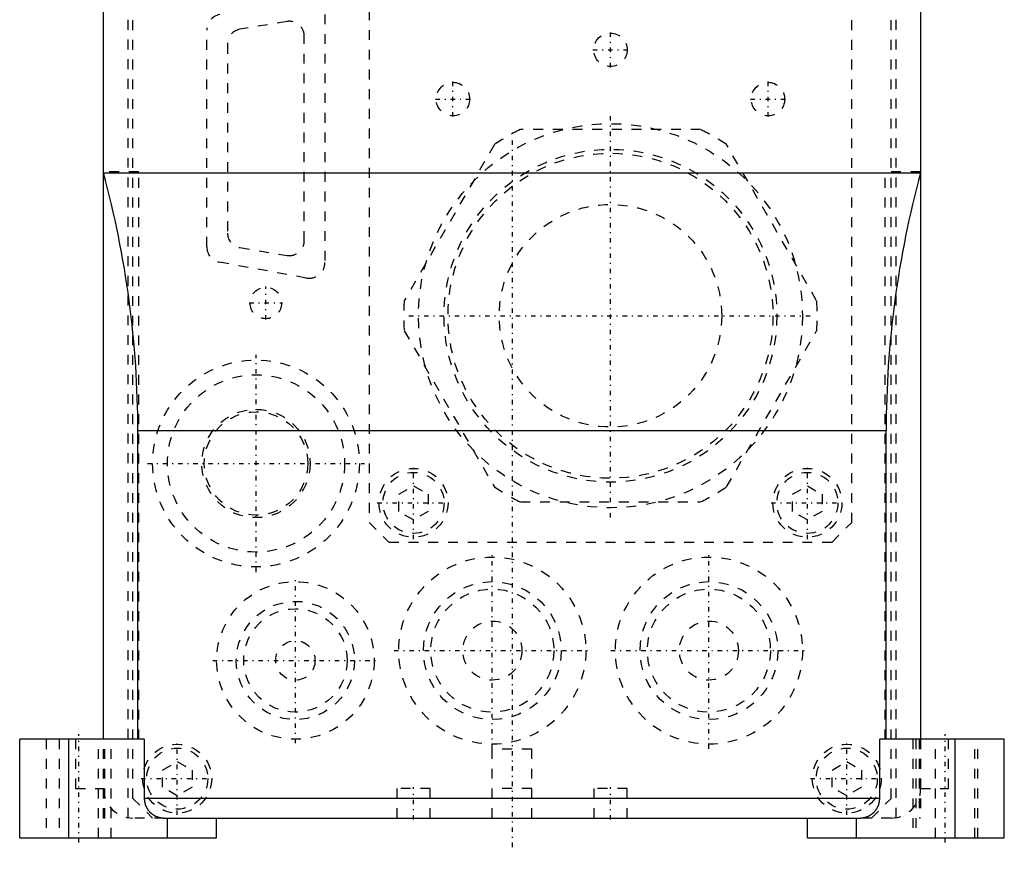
# Model space of a CAD drawing. Extents: x -54 to 54, y -3 to 514.
# Tile 1 of 4: x -50 to 50, y -3 to 81. Entities that reach past the tile are written whole.
import ezdxf

# ---------------------------------------------------------------- set-up
doc = ezdxf.new("R2010")
doc.units = 0
doc.linetypes.add('CENTER', pattern=[1.5, 0.45, -0.5, 0.05, -0.5])
doc.linetypes.add('DASHED', pattern=[2, 1, -1])
for name, color, linetype in [('AM_0', 7, 'CONTINUOUS'), ('AM_3', 7, 'DASHED'), ('AM_7', 7, 'CENTER')]:
    doc.layers.add(name, color=color, linetype=linetype)

msp = doc.modelspace()

# ---------------------------------------------------------------- linework, layer by layer
at = {"layer": 'AM_0', "color": 7, "linetype": 'CONTINUOUS'}
for p, q in [((-41.5, 8), (-41.5, 136)), ((41.5, 136), (41.5, 8)), ((-41.5, 65.52), (41.5, 65.52)), ((-38, 8), (-38, 39.3)), ((38, 39.3), (-38, 39.3)), ((38, 8), (38, 39.3)), ((-37.35, 8), (-50, 8)), ((-50, -2), (-50, 8)), ((-45, -2), (-45, 8)), ((-37.35, 8), (-37.35, 2)), ((37.35, 2), (37.35, 8)), ((50, 8), (37.35, 8)), ((45, -2), (45, 8)), ((50, -2), (50, 8)), ((37.35, 2), (-37.35, 2)), ((-35.31, 0), (35.31, 0)), ((-35, -2), (-35, 0)), ((-30, -2), (-30, 0)), ((30, -2), (30, 0)), ((35, -2), (35, 0)), ((-50, -2), (-30, -2)), ((30, -2), (50, -2))]:
    msp.add_line(p, q, dxfattribs=at)
for points in [[(-37.35, 2, 0), (-37.35, 1.99, 0), (-37.35, 1.96, 0), (-37.35, 1.93, 0), (-37.35, 1.92, 0), (-37.35, 1.9, 0), (-37.35, 1.87, 0), (-37.34, 1.84, 0), (-37.34, 1.81, 0), (-37.34, 1.78, 0), (-37.33, 1.75, 0), (-37.33, 1.74, 0), (-37.33, 1.72, 0), (-37.33, 1.7, 0), (-37.32, 1.67, 0), (-37.32, 1.64, 0), (-37.31, 1.61, 0), (-37.3, 1.58, 0), (-37.3, 1.56, 0), (-37.3, 1.55, 0), (-37.29, 1.52, 0), (-37.28, 1.49, 0), (-37.28, 1.47, 0), (-37.27, 1.46, 0), (-37.27, 1.43, 0), (-37.26, 1.4, 0), (-37.25, 1.39, 0), (-37.25, 1.38, 0), (-37.24, 1.35, 0), (-37.23, 1.32, 0), (-37.22, 1.29, 0), (-37.21, 1.27, 0), (-37.2, 1.24, 0), (-37.19, 1.23, 0), (-37.19, 1.22, 0), (-37.18, 1.19, 0), (-37.16, 1.16, 0), (-37.15, 1.14, 0), (-37.14, 1.11, 0), (-37.13, 1.09, 0), (-37.12, 1.07, 0), (-37.11, 1.06, 0), (-37.1, 1.03, 0), (-37.08, 1.01, 0), (-37.07, 0.98, 0), (-37.05, 0.96, 0), (-37.04, 0.93, 0), (-37.03, 0.92, 0), (-37.02, 0.91, 0), (-37, 0.88, 0), (-36.98, 0.86, 0), (-36.97, 0.83, 0), (-36.95, 0.81, 0), (-36.93, 0.78, 0), (-36.92, 0.77, 0), (-36.91, 0.76, 0), (-36.89, 0.74, 0), (-36.87, 0.72, 0), (-36.86, 0.69, 0), (-36.84, 0.67, 0), (-36.82, 0.65, 0), (-36.81, 0.64, 0), (-36.8, 0.63, 0), (-36.78, 0.61, 0), (-36.76, 0.59, 0), (-36.75, 0.58, 0), (-36.74, 0.57, 0), (-36.72, 0.55, 0), (-36.7, 0.53, 0), (-36.69, 0.52, 0), (-36.67, 0.51, 0), (-36.65, 0.49, 0), (-36.63, 0.47, 0), (-36.61, 0.46, 0), (-36.58, 0.44, 0), (-36.56, 0.42, 0), (-36.55, 0.41, 0), (-36.54, 0.4, 0), (-36.51, 0.38, 0), (-36.49, 0.37, 0), (-36.46, 0.35, 0), (-36.44, 0.33, 0), (-36.41, 0.32, 0), (-36.4, 0.31, 0), (-36.39, 0.3, 0), (-36.36, 0.28, 0), (-36.33, 0.27, 0), (-36.31, 0.25, 0), (-36.28, 0.24, 0), (-36.26, 0.23, 0), (-36.24, 0.22, 0), (-36.23, 0.21, 0), (-36.2, 0.2, 0), (-36.18, 0.19, 0), (-36.15, 0.18, 0), (-36.13, 0.17, 0), (-36.1, 0.16, 0), (-36.09, 0.15, 0), (-36.07, 0.14, 0), (-36.05, 0.13, 0), (-36.02, 0.12, 0), (-35.99, 0.11, 0), (-35.97, 0.11, 0), (-35.94, 0.1, 0), (-35.92, 0.09, 0), (-35.91, 0.09, 0), (-35.88, 0.08, 0), (-35.85, 0.07, 0), (-35.84, 0.07, 0), (-35.82, 0.06, 0), (-35.8, 0.06, 0), (-35.77, 0.05, 0), (-35.75, 0.05, 0), (-35.74, 0.04, 0), (-35.71, 0.04, 0), (-35.68, 0.03, 0), (-35.65, 0.03, 0), (-35.62, 0.02, 0), (-35.59, 0.02, 0), (-35.57, 0.02, 0), (-35.56, 0.01, 0), (-35.53, 0.01, 0), (-35.5, 0.01, 0), (-35.47, 0.01, 0), (-35.44, 0, 0), (-35.41, 0, 0), (-35.4, 0, 0), (-35.38, 0, 0), (-35.35, 0, 0), (-35.33, 0, 0), (-35.31, 0, 0)], [(35.31, 0, 0), (35.33, 0, 0), (35.35, 0, 0), (35.38, 0, 0), (35.4, 0, 0), (35.41, 0, 0), (35.44, 0, 0), (35.47, 0.01, 0), (35.5, 0.01, 0), (35.53, 0.01, 0), (35.56, 0.01, 0), (35.57, 0.02, 0), (35.59, 0.02, 0), (35.62, 0.02, 0), (35.65, 0.03, 0), (35.68, 0.03, 0), (35.71, 0.04, 0), (35.74, 0.04, 0), (35.75, 0.05, 0), (35.77, 0.05, 0), (35.8, 0.06, 0), (35.82, 0.06, 0), (35.84, 0.07, 0), (35.85, 0.07, 0), (35.88, 0.08, 0), (35.91, 0.09, 0), (35.92, 0.09, 0), (35.94, 0.1, 0), (35.97, 0.11, 0), (35.99, 0.11, 0), (36.02, 0.12, 0), (36.05, 0.13, 0), (36.07, 0.14, 0), (36.09, 0.15, 0), (36.1, 0.16, 0), (36.13, 0.17, 0), (36.15, 0.18, 0), (36.18, 0.19, 0), (36.2, 0.2, 0), (36.23, 0.21, 0), (36.24, 0.22, 0), (36.26, 0.23, 0), (36.28, 0.24, 0), (36.31, 0.25, 0), (36.33, 0.27, 0), (36.36, 0.28, 0), (36.39, 0.3, 0), (36.4, 0.31, 0), (36.41, 0.32, 0), (36.44, 0.33, 0), (36.46, 0.35, 0), (36.49, 0.37, 0), (36.51, 0.38, 0), (36.54, 0.4, 0), (36.55, 0.41, 0), (36.56, 0.42, 0), (36.58, 0.44, 0), (36.61, 0.46, 0), (36.63, 0.47, 0), (36.65, 0.49, 0), (36.67, 0.51, 0), (36.69, 0.52, 0), (36.7, 0.53, 0), (36.72, 0.55, 0), (36.74, 0.57, 0), (36.75, 0.58, 0), (36.76, 0.59, 0), (36.78, 0.61, 0), (36.8, 0.63, 0), (36.81, 0.64, 0), (36.82, 0.65, 0), (36.84, 0.67, 0), (36.86, 0.69, 0), (36.87, 0.72, 0), (36.89, 0.74, 0), (36.91, 0.76, 0), (36.92, 0.77, 0), (36.93, 0.78, 0), (36.95, 0.81, 0), (36.97, 0.83, 0), (36.98, 0.86, 0), (37, 0.88, 0), (37.02, 0.91, 0), (37.03, 0.92, 0), (37.04, 0.93, 0), (37.05, 0.96, 0), (37.07, 0.98, 0), (37.08, 1.01, 0), (37.1, 1.03, 0), (37.11, 1.06, 0), (37.12, 1.07, 0), (37.13, 1.09, 0), (37.14, 1.11, 0), (37.15, 1.14, 0), (37.16, 1.16, 0), (37.18, 1.19, 0), (37.19, 1.22, 0), (37.19, 1.23, 0), (37.2, 1.24, 0), (37.21, 1.27, 0), (37.22, 1.29, 0), (37.23, 1.32, 0), (37.24, 1.35, 0), (37.25, 1.38, 0), (37.25, 1.39, 0), (37.26, 1.4, 0), (37.27, 1.43, 0), (37.27, 1.46, 0), (37.28, 1.47, 0), (37.28, 1.49, 0), (37.29, 1.52, 0), (37.3, 1.55, 0), (37.3, 1.56, 0), (37.3, 1.58, 0), (37.31, 1.61, 0), (37.32, 1.64, 0), (37.32, 1.67, 0), (37.33, 1.7, 0), (37.33, 1.72, 0), (37.33, 1.74, 0), (37.33, 1.75, 0), (37.34, 1.78, 0), (37.34, 1.81, 0), (37.34, 1.84, 0), (37.35, 1.87, 0), (37.35, 1.9, 0), (37.35, 1.92, 0), (37.35, 1.93, 0), (37.35, 1.96, 0), (37.35, 1.99, 0), (37.35, 2, 0)]]:
    msp.add_polyline3d(points, dxfattribs=at)
for centre, start, end in [((-138, 39.3), 0, 15.2036), ((138, 39.3), 164.7964, 180)]:
    msp.add_arc(centre, 100, start, end, dxfattribs=at)
at = {"layer": 'AM_3', "color": 6, "linetype": 'DASHED'}
for p, q in [((-39, 0.04), (-39, 136)), ((39, 0.04), (39, 136)), ((-38.5, 2), (-38.5, 134)), ((38.5, 2), (38.5, 134)), ((-14.5, 126), (-14.5, 30)), ((34.5, 30), (34.5, 126)), ((-19, 81.6), (-19, 56.4)), ((-31, 58), (-31, 80)), ((-22.85, 80.88), (-27.65, 80.08)), ((-21.1, 58.6), (-21.1, 79.4)), ((-28.9, 78.6), (-28.9, 59.4)), ((19.15, 69.9), (0.85, 69.9)), ((-1.79, 68.38), (-10.94, 52.52)), ((30.94, 52.52), (21.79, 68.38)), ((-37.9, 65.62), (-41.5, 65.62)), ((-37.9, 8), (-37.9, 65.62)), ((41.5, 65.62), (37.9, 65.62)), ((37.9, 8), (37.9, 65.62)), ((-27.65, 57.92), (-22.85, 57.12)), ((-20.89, 54.83), (-29.69, 56.43)), ((-10.94, 49.48), (-1.79, 33.62)), ((21.79, 33.62), (30.94, 49.48)), ((-11.5, 32.87), (-10, 33.73)), ((-10, 33.73), (-8.5, 32.87)), ((28.5, 32.87), (30, 33.73)), ((30, 33.73), (31.5, 32.87)), ((-11.5, 31.13), (-11.5, 32.87)), ((-8.5, 32.87), (-8.5, 31.13)), ((0.85, 32.1), (19.15, 32.1)), ((28.5, 31.13), (28.5, 32.87)), ((31.5, 32.87), (31.5, 31.13)), ((-10, 30.27), (-11.5, 31.13)), ((-8.5, 31.13), (-10, 30.27)), ((30, 30.27), (28.5, 31.13)), ((31.5, 31.13), (30, 30.27)), ((-14.5, 30), (-12.5, 28)), ((32.5, 28), (34.5, 30)), ((-12.5, 28), (32.5, 28)), ((-47.3, 8), (-47.3, -2)), ((-46, 8), (-46, -2)), ((-44.32, 8), (-44.32, 3)), ((-42, -2), (-42, 8)), ((-41.5, 0), (-41.5, 8)), ((-41.35, 0), (-41.35, 8)), ((-40.7, -2), (-40.7, 8)), ((40.7, 8), (40.7, -2)), ((41, 8), (41, -2)), ((41.34, 8), (41.34, 0)), ((41.5, 8), (41.5, 0)), ((43, -2), (43, 8)), ((44.32, 3), (44.32, 8)), ((47, -2), (47, 8)), ((47.3, -2), (47.3, 8)), ((-2, 0), (-2, 7)), ((2, 7), (-2, 7)), ((2, 0), (2, 7)), ((-35.5, 4.87), (-34, 5.73)), ((-34, 5.73), (-32.5, 4.87)), ((32.5, 4.87), (34, 5.73)), ((34, 5.73), (35.5, 4.87)), ((-35.5, 3.13), (-35.5, 4.87)), ((-32.5, 4.87), (-32.5, 3.13)), ((32.5, 3.13), (32.5, 4.87)), ((35.5, 4.87), (35.5, 3.13)), ((-44.32, 3), (-41.5, 3)), ((-34, 2.27), (-35.5, 3.13)), ((-32.5, 3.13), (-34, 2.27)), ((-11.7, 3), (-11.7, 0)), ((-8.3, 3), (-11.7, 3)), ((-8.3, 0), (-8.3, 3)), ((2, 3), (-2, 3)), ((8.3, 3), (8.3, 0)), ((11.7, 3), (8.3, 3)), ((11.7, 0), (11.7, 3)), ((34, 2.27), (32.5, 3.13)), ((35.5, 3.13), (34, 2.27)), ((41.5, 3), (44.32, 3)), ((-38.5, 2), (-36.5, 0)), ((36.5, 0), (38.5, 2)), ((-41.35, 0), (-41.5, 0)), ((-35.31, 0), (-38.5, 0)), ((38.5, 0), (35.31, 0)), ((41.5, 0), (41.34, 0))]:
    msp.add_line(p, q, dxfattribs=at)
for centre, radius in [((10, 78), 1.7), ((-6, 73), 1.7), ((26, 73), 1.7), ((10, 51), 19.5), ((10, 51), 16.9), ((10, 51), 16.5), ((10, 51), 11.3), ((-25, 52.3), 1.6), ((-26, 36), 10.5), ((-26, 36), 9), ((-26, 36), 5.5), ((-26, 36), 5.25), ((-10, 32), 3.5), ((-10, 32), 3.1), ((30, 32), 3.5), ((30, 32), 3.1), ((-2, 17), 9.5), ((20, 17), 9.5), ((-22, 16), 8), ((-2, 17), 7), ((20, 17), 7), ((-2, 17), 6.25), ((20, 17), 6.25), ((-22, 16), 6), ((-22, 16), 5.25), ((-2, 17), 3), ((20, 17), 3), ((-22, 16), 2), ((-34, 4), 3.5), ((-34, 4), 3.1), ((34, 4), 3.5), ((34, 4), 3.1)]:
    msp.add_circle(centre, radius, dxfattribs=at)
for centre, radius, start, end in [((-29.4, 80), 1.6, 100.3048, 180), ((-27.4, 78.6), 1.5, 99.4623, 180), ((-22.6, 79.4), 1.5, 0, 99.4623), ((10, 51), 21, 115.8419, 124.1581), ((10, 51), 21, 55.8419, 64.1581), ((-27.4, 59.4), 1.5, 180, 260.5377), ((-22.6, 58.6), 1.5, 260.5377, 0), ((-29.4, 58), 1.6, 180, 259.6952), ((-20.6, 56.4), 1.6, 259.6952, 0), ((10, 51), 21, 175.8419, 184.1581), ((10, 51), 21, 355.8419, 4.1581), ((10, 51), 21, 235.8419, 244.1581), ((10, 51), 21, 295.8419, 304.1581), ((-38.5, 3), 3, 180, 270), ((38.5, 3), 3, 270, 0)]:
    msp.add_arc(centre, radius, start, end, dxfattribs=at)
at = {"layer": 'AM_7', "color": 4, "linetype": 'CENTER'}
for p, q in [((10, 76.22), (10, 79.78)), ((8.21, 78), (11.79, 78)), ((-6, 71.22), (-6, 74.78)), ((26, 71.22), (26, 74.78)), ((-7.78, 73), (-4.22, 73)), ((24.21, 73), (27.79, 73)), ((10, 30.52), (10, 71.47)), ((0, 68.8), (0, -3.28)), ((-25, 50.62), (-25, 53.98)), ((-26.68, 52.3), (-23.32, 52.3)), ((-10.47, 51), (30.48, 51)), ((-26, 24.98), (-26, 47.02)), ((-37.02, 36), (-14.97, 36)), ((-10, 28.32), (-10, 35.67)), ((30, 28.32), (30, 35.67)), ((-13.68, 32), (-6.32, 32)), ((26.32, 32), (33.67, 32)), ((-2, 7.03), (-2, 26.98)), ((20, 7.03), (20, 26.98)), ((-22, 7.6), (-22, 24.4)), ((-11.97, 17), (7.97, 17)), ((10.03, 17), (29.98, 17)), ((-30.4, 16), (-13.6, 16)), ((-44, -2.5), (-44, 8.5)), ((44, -2.5), (44, 8.5)), ((-34, 0.32), (-34, 7.68)), ((34, 0.32), (34, 7.68)), ((-37.67, 4), (-30.32, 4)), ((30.32, 4), (37.67, 4)), ((-10, -0.15), (-10, 3.15)), ((10, -0.15), (10, 3.15))]:
    msp.add_line(p, q, dxfattribs=at)

doc.saveas('drawing.dxf')
